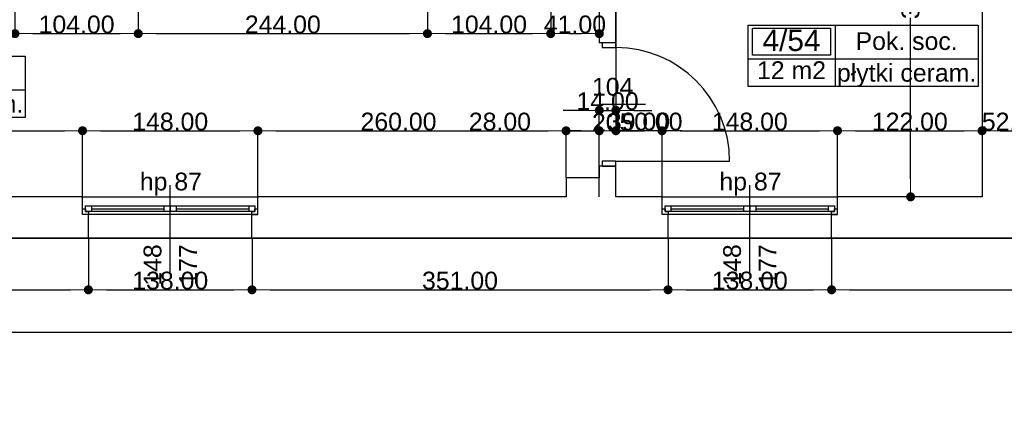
# Model space of a CAD drawing. Header units: millimetres. Extents: x -166872 to -65719, y 14266 to 44345.
# Tile 54 of 65: x -94558 to -86251, y 14639 to 17895. Entities that reach past the tile are written whole.
import ezdxf
from ezdxf.enums import TextEntityAlignment as Align

# ---------------------------------------------------------------- set-up
doc = ezdxf.new("R2010")
doc.units = ezdxf.units.MM
doc.header["$MEASUREMENT"] = 0
for name, color, linetype in [('Drzwi', 7, 'Continuous'), ('Obiekt', 7, 'Continuous'), ('Okno', 7, 'Continuous'), ('Strefa', 7, 'Continuous'), ('Strop', 7, 'Continuous'), ('Słup', 7, 'Continuous'), ('Wymiary', 63, 'Continuous'), ('Ściana', 7, 'Continuous')]:
    doc.layers.add(name, color=color, linetype=linetype)
doc.styles.add('Arial', font='txt')
doc.dimstyles.new('GENERATED_STYLE__1', dxfattribs={"dimtxt": 150, "dimasz": 152, "dimexe": 0.18, "dimexo": 0, "dimgap": 0.09, "dimtad": 1, "dimtih": 1, "dimtoh": 1, "dimlfac": 0.1, "dimzin": 0, "dimdsep": 46, "dimtxsty": 'Arial', "dimblk": 'ARROWHEAD_11', "dimblk1": 'ARROWHEAD_11', "dimblk2": 'ARROWHEAD_11', "dimcen": 0.09, "dimclrd": 114, "dimclre": 114, "dimclrt": 114, "dimazin": 0, "dimtfac": 1, "dimtdec": 4, "dimtmove": 0, "dimatfit": 3, "dimfxl": 1, "dimtolj": 1, "dimtzin": 0, "dimarcsym": 0})
doc.dimstyles.new('GENERATED_STYLE__2', dxfattribs={"dimtxt": 150, "dimasz": 152, "dimexe": 0.18, "dimexo": 0, "dimgap": 0.09, "dimtad": 1, "dimlfac": 0.1, "dimzin": 0, "dimdsep": 46, "dimtxsty": 'Arial', "dimblk": 'ARROWHEAD_11', "dimblk1": 'ARROWHEAD_11', "dimblk2": 'ARROWHEAD_11', "dimcen": 0.09, "dimclrd": 114, "dimclre": 114, "dimclrt": 114, "dimazin": 0, "dimtfac": 1, "dimtdec": 4, "dimtmove": 0, "dimatfit": 3, "dimfxl": 1, "dimtolj": 1, "dimtzin": 0, "dimarcsym": 0})

# ---------------------------------------------------------------- blocks, each defined once
blk = doc.blocks.new('Korytarz_4_47_47', base_point=(-95719.8, 17303.7))
at = {"layer": 'Strefa'}
for p, q in [((-96498.9, 17586.5), (-94511.7, 17586.5)), ((-96498.9, 17068), (-96498.9, 17586.5)), ((-96459.9, 17560.6), (-95758.8, 17560.6)), ((-96459.9, 17334.3), (-96459.9, 17560.6)), ((-95758.8, 17560.6), (-95758.8, 17334.3)), ((-95719.8, 17586.5), (-95719.8, 17068)), ((-94511.7, 17586.5), (-94511.7, 17068)), ((-96498.9, 17303.7), (-94511.7, 17303.7)), ((-95758.8, 17334.3), (-96459.9, 17334.3)), ((-94511.7, 17068), (-96498.9, 17068))]:
    blk.add_line(p, q, dxfattribs=at)
at = {"layer": 'Strefa', "style": 'Arial'}
for tag, height, p in [('ROOM_NUMBER', 180, (-96109.3, 17458.6)), ('ROOM_NAME', 150, (-95115.7, 17432.1)), ('ROOM_CALC_AREA', 150, (-96109.3, 17191.6)), ('floor_f', 150, (-95115.7, 17184.6))]:
    blk.add_attdef(tag, text='', height=height, dxfattribs=at).set_placement(p, align=Align.MIDDLE_CENTER)
blk = doc.blocks.new('Pok. soc._4_54_54', base_point=(-87679, 17565.7))
at = {"layer": 'Strefa'}
for p, q in [((-88413.1, 17848.6), (-86470.9, 17848.6)), ((-88413.1, 17330), (-88413.1, 17848.6)), ((-88376.4, 17822.7), (-87715.7, 17822.7)), ((-88376.4, 17596.4), (-88376.4, 17822.7)), ((-87715.7, 17822.7), (-87715.7, 17596.4)), ((-87679, 17848.6), (-87679, 17330)), ((-86470.9, 17848.6), (-86470.9, 17330)), ((-88413.1, 17565.7), (-86470.9, 17565.7)), ((-87715.7, 17596.4), (-88376.4, 17596.4)), ((-86470.9, 17330), (-88413.1, 17330))]:
    blk.add_line(p, q, dxfattribs=at)
at = {"layer": 'Strefa', "style": 'Arial'}
for tag, height, p in [('ROOM_NUMBER', 180, (-88046, 17720.7)), ('ROOM_NAME', 150, (-87074.9, 17714.6)), ('ROOM_CALC_AREA', 150, (-88046, 17468.2)), ('floor_f', 150, (-87074.9, 17446.6))]:
    blk.add_attdef(tag, text='', height=height, dxfattribs=at).set_placement(p, align=Align.MIDDLE_CENTER)
blk = doc.blocks.new('ARROWHEAD_11')
at = {"color": 0, "linetype": 'Continuous', "lineweight": 0}
blk.add_line((0, 0), (-1, 0), dxfattribs=at)
at = {"color": 0, "linetype": 'Continuous', "lineweight": 0, "const_width": 0.25, "flags": 128}
blk.add_lwpolyline([(-0.125, 0, 1), (0.125, 0, 1)], format="xyb", close=True, dxfattribs=at)
blk = doc.blocks.new('*D5665')
at = {"layer": 'Defpoints', "color": 0}
for p in [(-94028, 16957.2), (-96098, 16719.3), (-94028, 16399.3)]:
    blk.add_point(p, dxfattribs=at)
at = {"layer": 'Wymiary', "color": 114, "lineweight": -2}
for p, q in [((-96098, 16719.3), (-96098, 16957.4)), ((-95946, 16957.2), (-94180, 16957.2)), ((-94028, 16399.3), (-94028, 16957.4))]:
    blk.add_line(p, q, dxfattribs=at)
at = {"layer": 'Wymiary', "color": 114, "lineweight": -2, "xscale": 152, "yscale": 152, "zscale": 152, "rotation": 180}
blk.add_blockref('ARROWHEAD_11', (-96098, 16957.2), dxfattribs=at)
at = {"layer": 'Wymiary', "color": 114, "lineweight": -2, "xscale": 152, "yscale": 152, "zscale": 152}
blk.add_blockref('ARROWHEAD_11', (-94028, 16957.2), dxfattribs=at)
at = {"layer": 'Wymiary', "color": 114, "lineweight": 13, "insert": (-95063, 17033.9), "char_height": 150, "attachment_point": 5, "style": 'Arial'}
blk.add_mtext('\\A1;207.00', dxfattribs=at)
blk = doc.blocks.new('*D5666')
at = {"layer": 'Defpoints', "color": 0}
for p in [(-92548, 16957.2), (-94028, 16399.3), (-92548, 16399.3)]:
    blk.add_point(p, dxfattribs=at)
at = {"layer": 'Wymiary', "color": 114, "lineweight": -2}
for p, q in [((-94028, 16399.3), (-94028, 16957.4)), ((-93876, 16957.2), (-92700, 16957.2)), ((-92548, 16399.3), (-92548, 16957.4))]:
    blk.add_line(p, q, dxfattribs=at)
at = {"layer": 'Wymiary', "color": 114, "lineweight": -2, "xscale": 152, "yscale": 152, "zscale": 152, "rotation": 180}
blk.add_blockref('ARROWHEAD_11', (-94028, 16957.2), dxfattribs=at)
at = {"layer": 'Wymiary', "color": 114, "lineweight": -2, "xscale": 152, "yscale": 152, "zscale": 152}
blk.add_blockref('ARROWHEAD_11', (-92548, 16957.2), dxfattribs=at)
at = {"layer": 'Wymiary', "color": 114, "lineweight": 13, "insert": (-93288, 17033.9), "char_height": 150, "attachment_point": 5, "style": 'Arial'}
blk.add_mtext('\\A1;148.00', dxfattribs=at)
blk = doc.blocks.new('*D5667')
at = {"layer": 'Defpoints', "color": 0}
for p in [(-89948, 16957.2), (-89948, 16559.3), (-92548, 16399.3)]:
    blk.add_point(p, dxfattribs=at)
at = {"layer": 'Wymiary', "color": 114, "lineweight": -2}
for p, q in [((-92548, 16399.3), (-92548, 16957.4)), ((-92396, 16957.2), (-90100, 16957.2)), ((-89948, 16559.3), (-89948, 16957.4))]:
    blk.add_line(p, q, dxfattribs=at)
at = {"layer": 'Wymiary', "color": 114, "lineweight": -2, "xscale": 152, "yscale": 152, "zscale": 152, "rotation": 180}
blk.add_blockref('ARROWHEAD_11', (-92548, 16957.2), dxfattribs=at)
at = {"layer": 'Wymiary', "color": 114, "lineweight": -2, "xscale": 152, "yscale": 152, "zscale": 152}
blk.add_blockref('ARROWHEAD_11', (-89948, 16957.2), dxfattribs=at)
at = {"layer": 'Wymiary', "color": 114, "lineweight": 13, "insert": (-91361.8, 17033.9), "char_height": 150, "attachment_point": 5, "style": 'Arial'}
blk.add_mtext('\\A1;260.00', dxfattribs=at)
blk = doc.blocks.new('*D5668')
at = {"layer": 'Defpoints', "color": 0}
for p in [(-89668, 16957.2), (-89948, 16559.3), (-89668, 16399.3)]:
    blk.add_point(p, dxfattribs=at)
at = {"layer": 'Wymiary', "color": 114, "lineweight": -2}
for p, q in [((-90760.3, 16957.2), (-90252, 16957.2)), ((-90252, 16957.2), (-90100, 16957.2)), ((-89948, 16559.3), (-89948, 16957.4)), ((-89948, 16957.2), (-89668, 16957.2)), ((-89668, 16399.3), (-89668, 16957.4)), ((-89516, 16957.2), (-89364, 16957.2))]:
    blk.add_line(p, q, dxfattribs=at)
at = {"layer": 'Wymiary', "color": 114, "lineweight": -2, "xscale": 152, "yscale": 152, "zscale": 152}
blk.add_blockref('ARROWHEAD_11', (-89948, 16957.2), dxfattribs=at)
at = {"layer": 'Wymiary', "color": 114, "lineweight": -2, "xscale": 152, "yscale": 152, "zscale": 152, "rotation": 180}
blk.add_blockref('ARROWHEAD_11', (-89668, 16957.2), dxfattribs=at)
at = {"layer": 'Wymiary', "color": 114, "lineweight": 13, "insert": (-90506.2, 17033.9), "char_height": 150, "attachment_point": 5, "style": 'Arial'}
blk.add_mtext('\\A1;28.00', dxfattribs=at)
blk = doc.blocks.new('*D5669')
at = {"layer": 'Defpoints', "color": 0}
for p in [(-89668, 16957.2), (-89668, 16559.3), (-89668, 16399.3)]:
    blk.add_point(p, dxfattribs=at)
at = {"layer": 'Wymiary', "color": 114, "lineweight": -2}
for p, q in [((-89820, 16957.2), (-89972, 16957.2)), ((-89668, 16399.3), (-89668, 16957.4)), ((-89668, 16559.3), (-89668, 16957.4)), ((-89668, 16957.2), (-89668, 16957.2)), ((-89364, 16957.2), (-89516, 16957.2)), ((-88974.8, 16957.2), (-89364, 16957.2))]:
    blk.add_line(p, q, dxfattribs=at)
at = {"layer": 'Wymiary', "color": 114, "lineweight": -2, "xscale": 152, "yscale": 152, "zscale": 152}
blk.add_blockref('ARROWHEAD_11', (-89668, 16957.2), dxfattribs=at)
at = {"layer": 'Wymiary', "color": 114, "lineweight": -2, "xscale": 152, "yscale": 152, "zscale": 152, "rotation": 180}
blk.add_blockref('ARROWHEAD_11', (-89668, 16957.2), dxfattribs=at)
at = {"layer": 'Wymiary', "color": 114, "lineweight": 13, "insert": (-89169.4, 17033.9), "char_height": 150, "attachment_point": 5, "style": 'Arial'}
blk.add_mtext('\\A1;0.00', dxfattribs=at)
blk = doc.blocks.new('*D5670')
at = {"layer": 'Defpoints', "color": 0}
for p in [(-89528, 18334.3), (-89528, 17129.7), (-89668, 16559.3)]:
    blk.add_point(p, dxfattribs=at)
at = {"layer": 'Wymiary', "color": 114, "lineweight": -2}
for p, q in [((-89528, 18334.3), (-89528, 17129.5)), ((-89820, 17129.7), (-89972, 17129.7)), ((-89668, 16559.3), (-89668, 17129.9)), ((-89668, 17129.7), (-89528, 17129.7)), ((-89376, 17129.7), (-89224, 17129.7))]:
    blk.add_line(p, q, dxfattribs=at)
at = {"layer": 'Wymiary', "color": 114, "lineweight": -2, "xscale": 152, "yscale": 152, "zscale": 152}
blk.add_blockref('ARROWHEAD_11', (-89668, 17129.7), dxfattribs=at)
at = {"layer": 'Wymiary', "color": 114, "lineweight": -2, "xscale": 152, "yscale": 152, "zscale": 152, "rotation": 180}
blk.add_blockref('ARROWHEAD_11', (-89528, 17129.7), dxfattribs=at)
at = {"layer": 'Wymiary', "color": 114, "lineweight": 13, "insert": (-89598, 17206.4), "char_height": 150, "attachment_point": 5, "style": 'Arial'}
blk.add_mtext('\\A1;14.00', dxfattribs=at)
blk = doc.blocks.new('*D5602')
at = {"layer": 'Defpoints', "color": 0}
for p in [(-89528, 18334.3), (-89138, 16957.2), (-89138, 16399.3)]:
    blk.add_point(p, dxfattribs=at)
at = {"layer": 'Wymiary', "color": 114, "lineweight": -2}
for p, q in [((-89528, 18334.3), (-89528, 16957)), ((-89376, 16957.2), (-89290, 16957.2)), ((-89138, 16399.3), (-89138, 16957.4))]:
    blk.add_line(p, q, dxfattribs=at)
at = {"layer": 'Wymiary', "color": 114, "lineweight": -2, "xscale": 152, "yscale": 152, "zscale": 152, "rotation": 180}
blk.add_blockref('ARROWHEAD_11', (-89528, 16957.2), dxfattribs=at)
at = {"layer": 'Wymiary', "color": 114, "lineweight": -2, "xscale": 152, "yscale": 152, "zscale": 152}
blk.add_blockref('ARROWHEAD_11', (-89138, 16957.2), dxfattribs=at)
at = {"layer": 'Wymiary', "color": 114, "lineweight": 13, "insert": (-89333, 17033.9), "char_height": 150, "attachment_point": 5, "style": 'Arial'}
blk.add_mtext('\\A1;39.00', dxfattribs=at)
blk = doc.blocks.new('*D5603')
at = {"layer": 'Defpoints', "color": 0}
for p in [(-87658, 16957.2), (-89138, 16399.3), (-87658, 16399.3)]:
    blk.add_point(p, dxfattribs=at)
at = {"layer": 'Wymiary', "color": 114, "lineweight": -2}
for p, q in [((-89138, 16399.3), (-89138, 16957.4)), ((-88986, 16957.2), (-87810, 16957.2)), ((-87658, 16399.3), (-87658, 16957.4))]:
    blk.add_line(p, q, dxfattribs=at)
at = {"layer": 'Wymiary', "color": 114, "lineweight": -2, "xscale": 152, "yscale": 152, "zscale": 152, "rotation": 180}
blk.add_blockref('ARROWHEAD_11', (-89138, 16957.2), dxfattribs=at)
at = {"layer": 'Wymiary', "color": 114, "lineweight": -2, "xscale": 152, "yscale": 152, "zscale": 152}
blk.add_blockref('ARROWHEAD_11', (-87658, 16957.2), dxfattribs=at)
at = {"layer": 'Wymiary', "color": 114, "lineweight": 13, "insert": (-88398, 17033.9), "char_height": 150, "attachment_point": 5, "style": 'Arial'}
blk.add_mtext('\\A1;148.00', dxfattribs=at)
blk = doc.blocks.new('*D5604')
at = {"layer": 'Defpoints', "color": 0}
for p in [(-86438, 21884.3), (-86438, 16957.2), (-87658, 16399.3)]:
    blk.add_point(p, dxfattribs=at)
at = {"layer": 'Wymiary', "color": 114, "lineweight": -2}
for p, q in [((-86438, 21884.3), (-86438, 16957)), ((-87658, 16399.3), (-87658, 16957.4)), ((-87506, 16957.2), (-86590, 16957.2))]:
    blk.add_line(p, q, dxfattribs=at)
at = {"layer": 'Wymiary', "color": 114, "lineweight": -2, "xscale": 152, "yscale": 152, "zscale": 152, "rotation": 180}
blk.add_blockref('ARROWHEAD_11', (-87658, 16957.2), dxfattribs=at)
at = {"layer": 'Wymiary', "color": 114, "lineweight": -2, "xscale": 152, "yscale": 152, "zscale": 152}
blk.add_blockref('ARROWHEAD_11', (-86438, 16957.2), dxfattribs=at)
at = {"layer": 'Wymiary', "color": 114, "lineweight": 13, "insert": (-87048, 17033.9), "char_height": 150, "attachment_point": 5, "style": 'Arial'}
blk.add_mtext('\\A1;122.00', dxfattribs=at)
blk = doc.blocks.new('*D5605')
at = {"layer": 'Defpoints', "color": 0}
for p in [(-86438, 21884.3), (-85918, 21884.3), (-85918, 16957.2)]:
    blk.add_point(p, dxfattribs=at)
at = {"layer": 'Wymiary', "color": 114, "lineweight": -2}
for p, q in [((-86438, 21884.3), (-86438, 16957)), ((-85918, 21884.3), (-85918, 16957)), ((-86286, 16957.2), (-86070, 16957.2))]:
    blk.add_line(p, q, dxfattribs=at)
at = {"layer": 'Wymiary', "color": 114, "lineweight": -2, "xscale": 152, "yscale": 152, "zscale": 152, "rotation": 180}
blk.add_blockref('ARROWHEAD_11', (-86438, 16957.2), dxfattribs=at)
at = {"layer": 'Wymiary', "color": 114, "lineweight": -2, "xscale": 152, "yscale": 152, "zscale": 152}
blk.add_blockref('ARROWHEAD_11', (-85918, 16957.2), dxfattribs=at)
at = {"layer": 'Wymiary', "color": 114, "lineweight": 13, "insert": (-86178, 17033.9), "char_height": 150, "attachment_point": 5, "style": 'Arial'}
blk.add_mtext('\\A1;52.00', dxfattribs=at)
blk = doc.blocks.new('*D5915')
at = {"layer": 'Defpoints', "color": 0}
for p in [(-87041.5, 20269.3), (-86438, 20269.3), (-86438, 16399.3)]:
    blk.add_point(p, dxfattribs=at)
at = {"layer": 'Wymiary', "color": 114, "lineweight": -2}
for p, q in [((-86438, 20269.3), (-87041.7, 20269.3)), ((-87041.5, 20117.3), (-87041.5, 18531.6)), ((-87041.5, 16551.3), (-87041.5, 17909.4)), ((-86438, 16399.3), (-87041.7, 16399.3))]:
    blk.add_line(p, q, dxfattribs=at)
at = {"layer": 'Wymiary', "color": 114, "lineweight": -2, "xscale": 152, "yscale": 152, "zscale": 152}
for p, rotation in [((-87041.5, 20269.3), 90), ((-87041.5, 16399.3), 270)]:
    blk.add_blockref('ARROWHEAD_11', p, dxfattribs=dict(at, rotation=rotation))
at = {"layer": 'Wymiary', "color": 114, "lineweight": 13, "insert": (-87041.5, 18220.5), "char_height": 150, "attachment_point": 5, "rotation": 90, "style": 'Arial'}
blk.add_mtext('\\A1;387.00', dxfattribs=at)
blk = doc.blocks.new('*D5967')
at = {"layer": 'Defpoints', "color": 0}
for p in [(-94598, 17979.3), (-93558, 17979.3), (-93558, 17777.2)]:
    blk.add_point(p, dxfattribs=at)
at = {"layer": 'Wymiary', "color": 114, "lineweight": -2}
for p, q in [((-94598, 17979.3), (-94598, 17777)), ((-93558, 17979.3), (-93558, 17777)), ((-94446, 17777.2), (-93710, 17777.2))]:
    blk.add_line(p, q, dxfattribs=at)
at = {"layer": 'Wymiary', "color": 114, "lineweight": -2, "xscale": 152, "yscale": 152, "zscale": 152, "rotation": 180}
blk.add_blockref('ARROWHEAD_11', (-94598, 17777.2), dxfattribs=at)
at = {"layer": 'Wymiary', "color": 114, "lineweight": -2, "xscale": 152, "yscale": 152, "zscale": 152}
blk.add_blockref('ARROWHEAD_11', (-93558, 17777.2), dxfattribs=at)
at = {"layer": 'Wymiary', "color": 114, "lineweight": 13, "insert": (-94078, 17853.9), "char_height": 150, "attachment_point": 5, "style": 'Arial'}
blk.add_mtext('\\A1;104.00', dxfattribs=at)
blk = doc.blocks.new('*D5968')
at = {"layer": 'Defpoints', "color": 0}
for p in [(-93558, 17979.3), (-91118, 17979.3), (-91118, 17777.2)]:
    blk.add_point(p, dxfattribs=at)
at = {"layer": 'Wymiary', "color": 114, "lineweight": -2}
for p, q in [((-93558, 17979.3), (-93558, 17777)), ((-91118, 17979.3), (-91118, 17777)), ((-93406, 17777.2), (-91270, 17777.2))]:
    blk.add_line(p, q, dxfattribs=at)
at = {"layer": 'Wymiary', "color": 114, "lineweight": -2, "xscale": 152, "yscale": 152, "zscale": 152, "rotation": 180}
blk.add_blockref('ARROWHEAD_11', (-93558, 17777.2), dxfattribs=at)
at = {"layer": 'Wymiary', "color": 114, "lineweight": -2, "xscale": 152, "yscale": 152, "zscale": 152}
blk.add_blockref('ARROWHEAD_11', (-91118, 17777.2), dxfattribs=at)
at = {"layer": 'Wymiary', "color": 114, "lineweight": 13, "insert": (-92338, 17853.9), "char_height": 150, "attachment_point": 5, "style": 'Arial'}
blk.add_mtext('\\A1;244.00', dxfattribs=at)
blk = doc.blocks.new('*D5969')
at = {"layer": 'Defpoints', "color": 0}
for p in [(-91118, 17979.3), (-90078, 17979.3), (-90078, 17777.2)]:
    blk.add_point(p, dxfattribs=at)
at = {"layer": 'Wymiary', "color": 114, "lineweight": -2}
for p, q in [((-91118, 17979.3), (-91118, 17777)), ((-90078, 17979.3), (-90078, 17777)), ((-90966, 17777.2), (-90230, 17777.2))]:
    blk.add_line(p, q, dxfattribs=at)
at = {"layer": 'Wymiary', "color": 114, "lineweight": -2, "xscale": 152, "yscale": 152, "zscale": 152, "rotation": 180}
blk.add_blockref('ARROWHEAD_11', (-91118, 17777.2), dxfattribs=at)
at = {"layer": 'Wymiary', "color": 114, "lineweight": -2, "xscale": 152, "yscale": 152, "zscale": 152}
blk.add_blockref('ARROWHEAD_11', (-90078, 17777.2), dxfattribs=at)
at = {"layer": 'Wymiary', "color": 114, "lineweight": 13, "insert": (-90598, 17853.9), "char_height": 150, "attachment_point": 5, "style": 'Arial'}
blk.add_mtext('\\A1;104.00', dxfattribs=at)
blk = doc.blocks.new('*D5970')
at = {"layer": 'Defpoints', "color": 0}
for p in [(-89668, 18099.3), (-90078, 17979.3), (-89668, 17777.2)]:
    blk.add_point(p, dxfattribs=at)
at = {"layer": 'Wymiary', "color": 114, "lineweight": -2}
for p, q in [((-89668, 18099.3), (-89668, 17777)), ((-90078, 17979.3), (-90078, 17777)), ((-89926, 17777.2), (-89820, 17777.2))]:
    blk.add_line(p, q, dxfattribs=at)
at = {"layer": 'Wymiary', "color": 114, "lineweight": -2, "xscale": 152, "yscale": 152, "zscale": 152, "rotation": 180}
blk.add_blockref('ARROWHEAD_11', (-90078, 17777.2), dxfattribs=at)
at = {"layer": 'Wymiary', "color": 114, "lineweight": -2, "xscale": 152, "yscale": 152, "zscale": 152}
blk.add_blockref('ARROWHEAD_11', (-89668, 17777.2), dxfattribs=at)
at = {"layer": 'Wymiary', "color": 114, "lineweight": 13, "insert": (-89873, 17853.9), "char_height": 150, "attachment_point": 5, "style": 'Arial'}
blk.add_mtext('\\A1;41.00', dxfattribs=at)
blk = doc.blocks.new('*D6246')
at = {"layer": 'Defpoints', "color": 0}
for p in [(-93978, 16049.3), (-93978, 15614.7), (-96878, 14919.3)]:
    blk.add_point(p, dxfattribs=at)
at = {"layer": 'Wymiary', "color": 114, "lineweight": -2}
for p, q in [((-93978, 16049.3), (-93978, 15614.5)), ((-96878, 14919.3), (-96878, 15614.9)), ((-96726, 15614.7), (-94130, 15614.7))]:
    blk.add_line(p, q, dxfattribs=at)
at = {"layer": 'Wymiary', "color": 114, "lineweight": -2, "xscale": 152, "yscale": 152, "zscale": 152, "rotation": 180}
blk.add_blockref('ARROWHEAD_11', (-96878, 15614.7), dxfattribs=at)
at = {"layer": 'Wymiary', "color": 114, "lineweight": -2, "xscale": 152, "yscale": 152, "zscale": 152}
blk.add_blockref('ARROWHEAD_11', (-93978, 15614.7), dxfattribs=at)
at = {"layer": 'Wymiary', "color": 114, "lineweight": 13, "insert": (-95428, 15691.4), "char_height": 150, "attachment_point": 5, "style": 'Arial'}
blk.add_mtext('\\A1;290.00', dxfattribs=at)
blk = doc.blocks.new('*D6247')
at = {"layer": 'Defpoints', "color": 0}
for p in [(-93978, 16049.3), (-92598, 16049.3), (-92598, 15614.7)]:
    blk.add_point(p, dxfattribs=at)
at = {"layer": 'Wymiary', "color": 114, "lineweight": -2}
for p, q in [((-93978, 16049.3), (-93978, 15614.5)), ((-92598, 16049.3), (-92598, 15614.5)), ((-93826, 15614.7), (-92750, 15614.7))]:
    blk.add_line(p, q, dxfattribs=at)
at = {"layer": 'Wymiary', "color": 114, "lineweight": -2, "xscale": 152, "yscale": 152, "zscale": 152, "rotation": 180}
blk.add_blockref('ARROWHEAD_11', (-93978, 15614.7), dxfattribs=at)
at = {"layer": 'Wymiary', "color": 114, "lineweight": -2, "xscale": 152, "yscale": 152, "zscale": 152}
blk.add_blockref('ARROWHEAD_11', (-92598, 15614.7), dxfattribs=at)
at = {"layer": 'Wymiary', "color": 114, "lineweight": 13, "insert": (-93288, 15691.4), "char_height": 150, "attachment_point": 5, "style": 'Arial'}
blk.add_mtext('\\A1;138.00', dxfattribs=at)
blk = doc.blocks.new('*D6248')
at = {"layer": 'Defpoints', "color": 0}
for p in [(-92598, 16049.3), (-89088, 16049.3), (-89088, 15614.7)]:
    blk.add_point(p, dxfattribs=at)
at = {"layer": 'Wymiary', "color": 114, "lineweight": -2}
for p, q in [((-92598, 16049.3), (-92598, 15614.5)), ((-89088, 16049.3), (-89088, 15614.5)), ((-92446, 15614.7), (-89240, 15614.7))]:
    blk.add_line(p, q, dxfattribs=at)
at = {"layer": 'Wymiary', "color": 114, "lineweight": -2, "xscale": 152, "yscale": 152, "zscale": 152, "rotation": 180}
blk.add_blockref('ARROWHEAD_11', (-92598, 15614.7), dxfattribs=at)
at = {"layer": 'Wymiary', "color": 114, "lineweight": -2, "xscale": 152, "yscale": 152, "zscale": 152}
blk.add_blockref('ARROWHEAD_11', (-89088, 15614.7), dxfattribs=at)
at = {"layer": 'Wymiary', "color": 114, "lineweight": 13, "insert": (-90843, 15691.4), "char_height": 150, "attachment_point": 5, "style": 'Arial'}
blk.add_mtext('\\A1;351.00', dxfattribs=at)
blk = doc.blocks.new('*D6249')
at = {"layer": 'Defpoints', "color": 0}
for p in [(-89088, 16049.3), (-87708, 16049.3), (-87708, 15614.7)]:
    blk.add_point(p, dxfattribs=at)
at = {"layer": 'Wymiary', "color": 114, "lineweight": -2}
for p, q in [((-89088, 16049.3), (-89088, 15614.5)), ((-87708, 16049.3), (-87708, 15614.5)), ((-88936, 15614.7), (-87860, 15614.7))]:
    blk.add_line(p, q, dxfattribs=at)
at = {"layer": 'Wymiary', "color": 114, "lineweight": -2, "xscale": 152, "yscale": 152, "zscale": 152, "rotation": 180}
blk.add_blockref('ARROWHEAD_11', (-89088, 15614.7), dxfattribs=at)
at = {"layer": 'Wymiary', "color": 114, "lineweight": -2, "xscale": 152, "yscale": 152, "zscale": 152}
blk.add_blockref('ARROWHEAD_11', (-87708, 15614.7), dxfattribs=at)
at = {"layer": 'Wymiary', "color": 114, "lineweight": 13, "insert": (-88398, 15691.4), "char_height": 150, "attachment_point": 5, "style": 'Arial'}
blk.add_mtext('\\A1;138.00', dxfattribs=at)
blk = doc.blocks.new('*D6250')
at = {"layer": 'Defpoints', "color": 0}
for p in [(-87708, 16049.3), (-81278, 16049.3), (-81278, 15614.7)]:
    blk.add_point(p, dxfattribs=at)
at = {"layer": 'Wymiary', "color": 114, "lineweight": -2}
for p, q in [((-87708, 16049.3), (-87708, 15614.5)), ((-81278, 16049.3), (-81278, 15614.5)), ((-87556, 15614.7), (-81430, 15614.7))]:
    blk.add_line(p, q, dxfattribs=at)
at = {"layer": 'Wymiary', "color": 114, "lineweight": -2, "xscale": 152, "yscale": 152, "zscale": 152, "rotation": 180}
blk.add_blockref('ARROWHEAD_11', (-87708, 15614.7), dxfattribs=at)
at = {"layer": 'Wymiary', "color": 114, "lineweight": -2, "xscale": 152, "yscale": 152, "zscale": 152}
blk.add_blockref('ARROWHEAD_11', (-81278, 15614.7), dxfattribs=at)
at = {"layer": 'Wymiary', "color": 114, "lineweight": 13, "insert": (-84493, 15691.4), "char_height": 150, "attachment_point": 5, "style": 'Arial'}
blk.add_mtext('\\A1;643.00', dxfattribs=at)
blk = doc.blocks.new('*D6253')
at = {"layer": 'Defpoints', "color": 0}
for p in [(-67558, 20909.2), (-67558, 15257.7), (-140258, 14639.3)]:
    blk.add_point(p, dxfattribs=at)
at = {"layer": 'Wymiary', "color": 114, "lineweight": -2}
for p, q in [((-67558, 20909.2), (-67558, 15257.6)), ((-140258, 14639.3), (-140258, 15257.9)), ((-140106, 15257.7), (-67710, 15257.7))]:
    blk.add_line(p, q, dxfattribs=at)
at = {"layer": 'Wymiary', "color": 114, "lineweight": -2, "xscale": 152, "yscale": 152, "zscale": 152, "rotation": 180}
blk.add_blockref('ARROWHEAD_11', (-140258, 15257.7), dxfattribs=at)
at = {"layer": 'Wymiary', "color": 114, "lineweight": -2, "xscale": 152, "yscale": 152, "zscale": 152}
blk.add_blockref('ARROWHEAD_11', (-67558, 15257.7), dxfattribs=at)
at = {"layer": 'Wymiary', "color": 114, "lineweight": 13, "insert": (-103908, 15334.4), "char_height": 150, "attachment_point": 5, "style": 'Arial'}
blk.add_mtext('\\A1;7270.01', dxfattribs=at)

msp = doc.modelspace()

# ---------------------------------------------------------------- linework, layer by layer
at = {"layer": 'Drzwi'}
for p, q in [((-89643.019, 17699.32), (-89643.019, 17659.32)), ((-89528.019, 17699.32), (-89643.019, 17699.32)), ((-89528.019, 17699.32), (-89643.019, 17699.32)), ((-89528.019, 17659.32), (-89528.019, 17699.32)), ((-89643.019, 17659.32), (-89528.019, 17659.32)), ((-89528.019, 16699.32), (-89643.019, 16699.32)), ((-89643.019, 16699.32), (-89643.019, 16659.32)), ((-89528.019, 16659.32), (-89528.019, 16699.32)), ((-89528.019, 16699.32), (-88568.019, 16699.32)), ((-89643.019, 16659.32), (-89528.019, 16659.32)), ((-89528.019, 16659.32), (-89643.019, 16659.32))]:
    msp.add_line(p, q, dxfattribs=at)
msp.add_arc((-89528.019, 16699.32), 960, 0, 90, dxfattribs=at)
at = {"layer": 'Obiekt'}
for p, q in [((-89276.64, 17179.32), (-89668.019, 17179.32)), ((-93288.019, 15749.32), (-93288.019, 16499.32)), ((-88398.019, 15749.32), (-88398.019, 16499.32))]:
    msp.add_line(p, q, dxfattribs=at)
at = {"layer": 'Okno'}
for p, q in [((-94028.019, 16399.32), (-92548.019, 16399.32)), ((-89138.019, 16399.32), (-87658.019, 16399.32)), ((-94028.019, 16299.32), (-94003.019, 16299.32)), ((-94028.019, 16249.32), (-94028.019, 16299.32)), ((-94003.019, 16324.32), (-93953.019, 16324.32)), ((-94003.019, 16274.32), (-94003.019, 16324.32)), ((-94003.019, 16299.32), (-94003.019, 16274.32)), ((-93953.019, 16324.32), (-93338.019, 16324.32)), ((-93953.019, 16324.32), (-93953.019, 16274.32)), ((-93953.019, 16324.32), (-93338.019, 16324.32)), ((-93953.019, 16299.32), (-93338.019, 16299.32)), ((-93338.019, 16274.32), (-93338.019, 16324.32)), ((-93338.019, 16324.32), (-93288.019, 16324.32)), ((-93288.019, 16324.32), (-93288.019, 16274.32)), ((-93288.019, 16324.32), (-93238.019, 16324.32)), ((-93288.019, 16274.32), (-93288.019, 16324.32)), ((-93238.019, 16324.32), (-92623.019, 16324.32)), ((-93238.019, 16324.32), (-93238.019, 16274.32)), ((-93238.019, 16324.32), (-92623.019, 16324.32)), ((-93238.019, 16299.32), (-92623.019, 16299.32)), ((-92623.019, 16274.32), (-92623.019, 16324.32)), ((-92623.019, 16324.32), (-92573.019, 16324.32)), ((-92573.019, 16324.32), (-92573.019, 16274.32)), ((-92573.019, 16274.32), (-92573.019, 16299.32)), ((-92573.019, 16299.32), (-92548.019, 16299.32)), ((-92548.019, 16249.32), (-92548.019, 16299.32)), ((-89138.019, 16299.32), (-89113.019, 16299.32)), ((-89138.019, 16249.32), (-89138.019, 16299.32)), ((-89113.019, 16324.32), (-89063.019, 16324.32)), ((-89113.019, 16274.32), (-89113.019, 16324.32)), ((-89113.019, 16299.32), (-89113.019, 16274.32)), ((-89063.019, 16324.32), (-88448.019, 16324.32)), ((-89063.019, 16324.32), (-89063.019, 16274.32)), ((-89063.019, 16324.32), (-88448.019, 16324.32)), ((-89063.019, 16299.32), (-88448.019, 16299.32)), ((-88448.019, 16274.32), (-88448.019, 16324.32)), ((-88448.019, 16324.32), (-88398.019, 16324.32)), ((-88398.019, 16324.32), (-88398.019, 16274.32)), ((-88398.019, 16324.32), (-88348.019, 16324.32)), ((-88398.019, 16274.32), (-88398.019, 16324.32)), ((-88348.019, 16324.32), (-87733.019, 16324.32)), ((-88348.019, 16324.32), (-88348.019, 16274.32)), ((-88348.019, 16324.32), (-87733.019, 16324.32)), ((-88348.019, 16299.32), (-87733.019, 16299.32)), ((-87733.019, 16274.32), (-87733.019, 16324.32)), ((-87733.019, 16324.32), (-87683.019, 16324.32)), ((-87683.019, 16324.32), (-87683.019, 16274.32)), ((-87683.019, 16274.32), (-87683.019, 16299.32)), ((-87683.019, 16299.32), (-87658.019, 16299.32)), ((-87658.019, 16249.32), (-87658.019, 16299.32)), ((-93978.019, 16249.32), (-94028.019, 16249.32)), ((-93978.019, 16249.32), (-94028.019, 16249.32)), ((-94003.019, 16274.32), (-93978.019, 16274.32)), ((-93953.019, 16274.32), (-94003.019, 16274.32)), ((-93978.019, 16274.32), (-93978.019, 16249.32)), ((-93288.019, 16249.32), (-93978.019, 16249.32)), ((-93338.019, 16274.32), (-93953.019, 16274.32)), ((-93288.019, 16274.32), (-93338.019, 16274.32)), ((-93238.019, 16274.32), (-93288.019, 16274.32)), ((-92598.019, 16249.32), (-93288.019, 16249.32)), ((-92623.019, 16274.32), (-93238.019, 16274.32)), ((-92573.019, 16274.32), (-92623.019, 16274.32)), ((-92598.019, 16249.32), (-92598.019, 16274.32)), ((-92598.019, 16274.32), (-92573.019, 16274.32)), ((-92548.019, 16249.32), (-92598.019, 16249.32)), ((-92598.019, 16249.32), (-92548.019, 16249.32)), ((-89088.019, 16249.32), (-89138.019, 16249.32)), ((-89088.019, 16249.32), (-89138.019, 16249.32)), ((-89113.019, 16274.32), (-89088.019, 16274.32)), ((-89063.019, 16274.32), (-89113.019, 16274.32)), ((-89088.019, 16274.32), (-89088.019, 16249.32)), ((-88398.019, 16249.32), (-89088.019, 16249.32)), ((-88448.019, 16274.32), (-89063.019, 16274.32)), ((-88398.019, 16274.32), (-88448.019, 16274.32)), ((-88348.019, 16274.32), (-88398.019, 16274.32)), ((-87708.019, 16249.32), (-88398.019, 16249.32)), ((-87733.019, 16274.32), (-88348.019, 16274.32)), ((-87683.019, 16274.32), (-87733.019, 16274.32)), ((-87708.019, 16249.32), (-87708.019, 16274.32)), ((-87708.019, 16274.32), (-87683.019, 16274.32)), ((-87658.019, 16249.32), (-87708.019, 16249.32)), ((-87708.019, 16249.32), (-87658.019, 16249.32)), ((-93978.019, 16049.32), (-92598.019, 16049.32)), ((-89088.019, 16049.32), (-87708.019, 16049.32))]:
    msp.add_line(p, q, dxfattribs=at)
at = {"layer": 'Strop', "flags": 128}
msp.add_lwpolyline([(-114963.364, 42885.522, -0.034913), (-97147.904, 38702.246, -0.03139835), (-83179.127, 33388.934, -0.00358934), (-81600.813, 32648.61, -0.01554929), (-75154.286, 29191.532, -0.0168287), (-67557.968, 24484.617), (-67557.968, 20745.281), (-74808.018, 20745.281), (-74808.018, 16049.32), (-96528.019, 16049.32), (-96528.019, 14639.32), (-140258.019, 14639.32)], format="xyb", dxfattribs=at)
at = {"layer": 'Słup'}
for p, q in [((-89948.019, 16559.32), (-89948.019, 16399.32)), ((-89668.019, 16559.32), (-89948.019, 16559.32))]:
    msp.add_line(p, q, dxfattribs=at)
at = {"layer": 'Ściana'}
for p, q in [((-89643.019, 17699.32), (-89668.019, 17699.32)), ((-89528.019, 17699.32), (-89643.019, 17699.32)), ((-89643.019, 16659.32), (-89668.019, 16659.32)), ((-89528.019, 16659.32), (-89643.019, 16659.32)), ((-94028.019, 16299.32), (-94028.019, 16399.32)), ((-92548.019, 16299.32), (-92548.019, 16399.32)), ((-89138.019, 16299.32), (-89138.019, 16399.32)), ((-87658.019, 16299.32), (-87658.019, 16399.32)), ((-94028.019, 16249.32), (-94028.019, 16299.32)), ((-92548.019, 16249.32), (-92548.019, 16299.32)), ((-89138.019, 16249.32), (-89138.019, 16299.32)), ((-87658.019, 16249.32), (-87658.019, 16299.32)), ((-93978.019, 16249.32), (-94028.019, 16249.32)), ((-93978.019, 16049.32), (-93978.019, 16249.32)), ((-92598.019, 16049.32), (-92598.019, 16249.32)), ((-92598.019, 16249.32), (-92548.019, 16249.32)), ((-89088.019, 16249.32), (-89138.019, 16249.32)), ((-89088.019, 16049.32), (-89088.019, 16249.32)), ((-87708.019, 16049.32), (-87708.019, 16249.32)), ((-87708.019, 16249.32), (-87658.019, 16249.32))]:
    msp.add_line(p, q, dxfattribs=at)
at = {"layer": 'Ściana', "flags": 128}
for points in [[(-89528.019, 17699.32), (-89528.019, 20269.32)], [(-86438.019, 20269.32), (-86438.019, 16399.32)], [(-89668.019, 17979.32), (-89668.019, 17699.32)], [(-89668.019, 16659.32), (-89668.019, 16559.32)], [(-89528.019, 16399.32), (-89528.019, 16659.32)], [(-94028.019, 16399.32), (-96098.019, 16399.32)], [(-89948.019, 16399.32), (-92548.019, 16399.32)], [(-89138.019, 16399.32), (-89528.019, 16399.32)], [(-86438.019, 16399.32), (-87658.019, 16399.32)], [(-97508.019, 16049.32), (-93978.019, 16049.32)], [(-92598.019, 16049.32), (-89088.019, 16049.32)], [(-87708.019, 16049.32), (-81278.018, 16049.32)]]:
    msp.add_lwpolyline(points, dxfattribs=at)

# ---------------------------------------------------------------- block references
at = {"layer": 'Strefa'}
ref = msp.add_blockref('Pok. soc._4_54_54', (-87679.029, 17565.744), dxfattribs=at)
ref.add_attrib('ROOM_NAME', 'Pok. soc.', dxfattribs={"color": 7, "height": 150, "style": 'Arial'}).set_placement((-87074.945, 17714.562), align=Align.MIDDLE_CENTER)
ref.add_attrib('ROOM_NUMBER', '4/54', dxfattribs={"color": 7, "height": 180, "style": 'Arial'}).set_placement((-88046.049, 17720.692), align=Align.MIDDLE_CENTER)
ref.add_attrib('ROOM_CALC_AREA', '12 m2', dxfattribs={"color": 7, "height": 150, "style": 'Arial'}).set_placement((-88046.049, 17468.245), align=Align.MIDDLE_CENTER)
ref.add_attrib('floor_f', 'płytki ceram.', dxfattribs={"color": 7, "height": 150, "style": 'Arial'}).set_placement((-87074.945, 17446.645), align=Align.MIDDLE_CENTER)
ref = msp.add_blockref('Korytarz_4_47_47', (-95719.819, 17303.684), dxfattribs=at)
ref.add_attrib('ROOM_NAME', 'Korytarz', dxfattribs={"color": 7, "height": 150, "style": 'Arial'}).set_placement((-95115.735, 17432.084), align=Align.MIDDLE_CENTER)
ref.add_attrib('ROOM_NUMBER', '4/47', dxfattribs={"color": 7, "height": 180, "style": 'Arial'}).set_placement((-96109.339, 17458.631), align=Align.MIDDLE_CENTER)
ref.add_attrib('ROOM_CALC_AREA', '17,9 m2', dxfattribs={"color": 7, "height": 150, "style": 'Arial'}).set_placement((-96109.339, 17191.63), align=Align.MIDDLE_CENTER)
ref.add_attrib('floor_f', 'płytki ceram.', dxfattribs={"color": 7, "height": 150, "style": 'Arial'}).set_placement((-95115.735, 17184.584), align=Align.MIDDLE_CENTER)

# ---------------------------------------------------------------- texts
at = {"layer": 'Obiekt', "char_height": 150, "attachment_point": 7, "style": 'Arial'}
for s, insert in [('\\A1;{\\fArial|b0|i0|c238|p38;104}', (-89729.679, 17251.852)), ('\\A1;{\\fArial|b0|i0|c238|p38;205}', (-89729.679, 16951.852)), ('\\A1;{\\fArial|b0|i0|c238|p38;hp 87}', (-93544.476, 16408.486)), ('\\A1;{\\fArial|b0|i0|c238|p38;hp 87}', (-88654.476, 16408.486))]:
    msp.add_mtext(s, dxfattribs=dict(at, insert=insert))
at = {"layer": 'Obiekt', "char_height": 150, "attachment_point": 7, "rotation": 90, "style": 'Arial'}
for s, insert in [('\\A1;{\\fArial|b0|i0|c238|p38;148}', (-93360.55, 15649.32)), ('\\A1;{\\fArial|b0|i0|c238|p38;177}', (-93063.019, 15649.32)), ('\\A1;{\\fArial|b0|i0|c238|p38;148}', (-88470.55, 15649.32)), ('\\A1;{\\fArial|b0|i0|c238|p38;177}', (-88173.019, 15649.32))]:
    msp.add_mtext(s, dxfattribs=dict(at, insert=insert))

# ---------------------------------------------------------------- dimensions: what is measured, and where the dimension line sits
at = {"layer": 'Wymiary', "lineweight": 13}
for base, p1, p2, picture, middle in [((-86438.019, 16957.188), (-87658.019, 16399.32), (-86438.019, 21884.32), '*D5604', (-87048.019, 16957.188)), ((-85918.019, 16957.188), (-86438.019, 21884.32), (-85918.019, 21884.32), '*D5605', (-86178.019, 16957.188)), ((-67557.968, 15257.749), (-140258.019, 14639.32), (-67557.968, 20909.241), '*D6253', (-103907.994, 15257.749)), ((-89528.019, 17129.688), (-89668.019, 16559.32), (-89528.019, 18334.32), '*D5670', (-89598.019, 17129.688)), ((-89138.019, 16957.188), (-89528.019, 18334.32), (-89138.019, 16399.32), '*D5602', (-89333.019, 16957.188)), ((-89668.019, 17777.179), (-90078.019, 17979.32), (-89668.019, 18099.32), '*D5970', (-89873.019, 17777.179)), ((-93558.019, 17777.179), (-94598.019, 17979.32), (-93558.019, 17979.32), '*D5967', (-94078.019, 17777.179)), ((-91118.019, 17777.179), (-93558.019, 17979.32), (-91118.019, 17979.32), '*D5968', (-92338.019, 17777.179)), ((-90078.019, 17777.179), (-91118.019, 17979.32), (-90078.019, 17979.32), '*D5969', (-90598.019, 17777.179)), ((-94028.019, 16957.188), (-96098.019, 16719.32), (-94028.019, 16399.32), '*D5665', (-95063.019, 16957.188)), ((-92548.019, 16957.188), (-94028.019, 16399.32), (-92548.019, 16399.32), '*D5666', (-93288.019, 16957.188)), ((-89948.019, 16957.188), (-92548.019, 16399.32), (-89948.019, 16559.32), '*D5667', (-91361.848, 16957.188)), ((-89668.019, 16957.188), (-89948.019, 16559.32), (-89668.019, 16399.32), '*D5668', (-90506.219, 16957.188)), ((-89668.018741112, 16957.188109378), (-89668.018741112, 16399.320348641), (-89668.018741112, 16559.320348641), '*D5669', (-89169.368713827, 16957.188109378)), ((-87658.019, 16957.188), (-89138.019, 16399.32), (-87658.019, 16399.32), '*D5603', (-88398.019, 16957.188)), ((-93978.019, 15614.705), (-96878.019, 14919.32), (-93978.019, 16049.32), '*D6246', (-95428.019, 15614.705)), ((-92598.019, 15614.705), (-93978.019, 16049.32), (-92598.019, 16049.32), '*D6247', (-93288.019, 15614.705)), ((-89088.019, 15614.705), (-92598.019, 16049.32), (-89088.019, 16049.32), '*D6248', (-90843.019, 15614.705)), ((-87708.019, 15614.705), (-89088.019, 16049.32), (-87708.019, 16049.32), '*D6249', (-88398.019, 15614.705)), ((-81278.018, 15614.705), (-87708.019, 16049.32), (-81278.018, 16049.32), '*D6250', (-84493.019, 15614.705))]:
    dim = msp.add_linear_dim(base=base, p1=p1, p2=p2, dimstyle='GENERATED_STYLE__1', dxfattribs=at)
    dim.commit()
    dim.dimension.update_dxf_attribs({"geometry": picture, "text_midpoint": middle, "dimtype": 128})
dim = msp.add_linear_dim(base=(-87041.494, 20269.32), p1=(-86438.019, 16399.32), p2=(-86438.019, 20269.32), angle=90, dimstyle='GENERATED_STYLE__2', dxfattribs=at)
dim.commit()
dim.dimension.update_dxf_attribs({"geometry": '*D5915', "text_midpoint": (-87041.494, 18220.491), "dimtype": 128, "text_rotation": 90})

doc.saveas('drawing.dxf')
